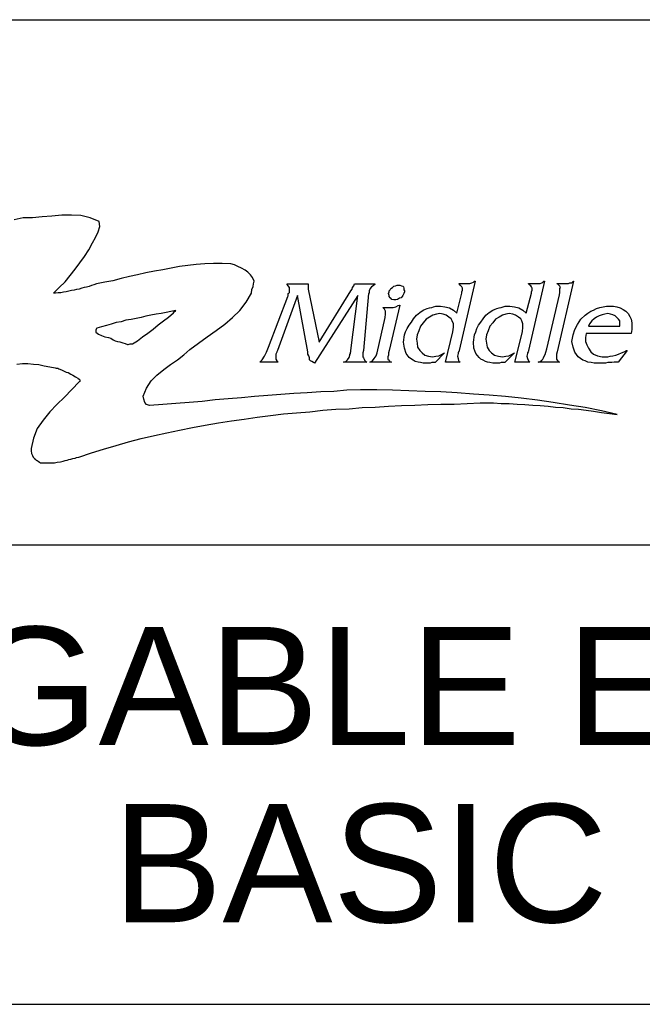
# Model space of a CAD drawing. Header units: inches. Extents: x 5 to 265, y 5 to 171.
# Tile 24 of 27: x 236.89 to 244.48, y 17.6 to 29.6. Entities that reach past the tile are written whole.
import ezdxf
from ezdxf.enums import TextEntityAlignment as Align

# ---------------------------------------------------------------- set-up
doc = ezdxf.new("R2010")
doc.units = ezdxf.units.IN
doc.header["$LTSCALE"] = 14.96
doc.header["$MEASUREMENT"] = 0
doc.layers.get('0').update_dxf_attribs({"linetype": 'CONTINUOUS'})
doc.layers.add('09_ALL_DETAIL_ITEMS', color=7, linetype='CONTINUOUS')
doc.styles.get("Standard").update_dxf_attribs({"font": 'arial.ttf'})

# ---------------------------------------------------------------- blocks, each defined once
blk = doc.blocks.new('MAP_LOGO_AND_NAME_BL0', base_point=(244, 26.4))
at = {"color": 7, "linetype": 'Continuous'}
for p, q in [((236.932, 27.187), (236.823, 27.161)), ((237.047, 27.187), (236.932, 27.187)), ((237.162, 27.199), (237.047, 27.187)), ((237.283, 27.206), (237.162, 27.199)), ((237.405, 27.219), (237.283, 27.206)), ((237.52, 27.219), (237.405, 27.219)), ((237.635, 27.212), (237.52, 27.219)), ((237.75, 27.187), (237.635, 27.212)), ((237.859, 27.142), (237.75, 27.187)), ((237.865, 27.078), (237.859, 27.142)), ((237.814, 26.944), (237.846, 27.014)), ((237.846, 27.014), (237.865, 27.078)), ((237.776, 26.88), (237.814, 26.944)), ((237.68, 26.713), (237.731, 26.797)), ((237.731, 26.797), (237.776, 26.88)), ((237.622, 26.637), (237.68, 26.713)), ((237.507, 26.483), (237.565, 26.56)), ((237.565, 26.56), (237.622, 26.637)), ((238.531, 26.534), (238.428, 26.515)), ((238.633, 26.553), (238.531, 26.534)), ((238.735, 26.573), (238.633, 26.553)), ((238.838, 26.592), (238.735, 26.573)), ((238.94, 26.605), (238.838, 26.592)), ((239.042, 26.617), (238.94, 26.605)), ((239.145, 26.624), (239.042, 26.617)), ((239.253, 26.63), (239.145, 26.624)), ((239.356, 26.63), (239.253, 26.63)), ((239.464, 26.624), (239.356, 26.63)), ((239.509, 26.611), (239.464, 26.624)), ((239.547, 26.592), (239.509, 26.611)), ((239.592, 26.573), (239.547, 26.592)), ((239.637, 26.547), (239.592, 26.573)), ((239.669, 26.522), (239.637, 26.547)), ((239.701, 26.49), (239.669, 26.522)), ((237.373, 26.336), (237.443, 26.406)), ((237.443, 26.406), (237.507, 26.483)), ((237.929, 26.4), (237.827, 26.381)), ((238.025, 26.419), (237.929, 26.4)), ((238.128, 26.445), (238.025, 26.419)), ((238.23, 26.47), (238.128, 26.445)), ((238.326, 26.49), (238.23, 26.47)), ((238.428, 26.515), (238.326, 26.49)), ((239.726, 26.458), (239.701, 26.49)), ((239.746, 26.413), (239.726, 26.458)), ((239.739, 26.381), (239.746, 26.413)), ((242.439, 26.414), (242.244, 25.567)), ((242.418, 26.4), (242.432, 26.414)), ((242.432, 26.414), (242.439, 26.414)), ((243.285, 26.414), (243.091, 25.567)), ((243.264, 26.4), (243.278, 26.414)), ((243.278, 26.414), (243.285, 26.414)), ((243.639, 26.414), (243.438, 25.553)), ((243.625, 26.4), (243.632, 26.407)), ((243.632, 26.407), (243.632, 26.414)), ((243.632, 26.414), (243.639, 26.414)), ((237.303, 26.266), (237.373, 26.336)), ((237.456, 26.285), (237.424, 26.278)), ((237.488, 26.291), (237.456, 26.285)), ((237.52, 26.298), (237.488, 26.291)), ((237.552, 26.304), (237.52, 26.298)), ((237.584, 26.31), (237.552, 26.304)), ((237.616, 26.317), (237.584, 26.31)), ((237.648, 26.33), (237.616, 26.317)), ((237.674, 26.336), (237.648, 26.33)), ((237.706, 26.342), (237.674, 26.336)), ((237.738, 26.349), (237.706, 26.342)), ((237.763, 26.362), (237.738, 26.349)), ((237.795, 26.368), (237.763, 26.362)), ((237.827, 26.381), (237.795, 26.368)), ((239.714, 26.266), (239.72, 26.31)), ((239.72, 26.31), (239.733, 26.349)), ((239.733, 26.349), (239.739, 26.381)), ((240.149, 26.372), (240.149, 26.379)), ((240.149, 26.379), (240.406, 26.379)), ((240.163, 26.358), (240.149, 26.372)), ((240.177, 26.337), (240.163, 26.358)), ((240.177, 26.316), (240.177, 26.337)), ((240.177, 26.296), (240.177, 26.316)), ((240.177, 26.289), (240.177, 26.296)), ((240.177, 26.282), (240.177, 26.289)), ((240.177, 26.275), (240.177, 26.282)), ((240.406, 26.379), (240.406, 26.358)), ((240.406, 26.358), (240.406, 26.344)), ((240.406, 26.344), (240.406, 26.323)), ((240.406, 26.323), (240.406, 26.316)), ((240.406, 26.316), (240.538, 25.671)), ((240.538, 25.671), (240.926, 26.296)), ((240.926, 26.296), (240.94, 26.316)), ((240.94, 26.316), (240.947, 26.337)), ((240.947, 26.337), (240.961, 26.358)), ((240.961, 26.358), (240.968, 26.379)), ((240.968, 26.379), (241.218, 26.379)), ((241.162, 26.323), (241.148, 26.296)), ((241.148, 26.296), (241.148, 26.289)), ((241.148, 26.289), (241.148, 26.282)), ((241.148, 26.282), (241.148, 26.268)), ((241.176, 26.344), (241.162, 26.323)), ((241.197, 26.358), (241.176, 26.344)), ((241.218, 26.372), (241.197, 26.358)), ((241.218, 26.379), (241.218, 26.372)), ((241.384, 26.261), (241.391, 26.282)), ((241.391, 26.296), (241.405, 26.309)), ((241.391, 26.282), (241.391, 26.296)), ((241.405, 26.309), (241.412, 26.323)), ((241.412, 26.323), (241.433, 26.337)), ((241.433, 26.337), (241.447, 26.351)), ((241.447, 26.351), (241.467, 26.358)), ((241.467, 26.358), (241.488, 26.365)), ((241.488, 26.365), (241.502, 26.365)), ((241.502, 26.365), (241.523, 26.365)), ((241.523, 26.365), (241.544, 26.358)), ((241.544, 26.358), (241.558, 26.351)), ((241.558, 26.351), (241.565, 26.344)), ((241.565, 26.344), (241.571, 26.33)), ((241.571, 26.33), (241.571, 26.309)), ((241.571, 26.309), (241.578, 26.296)), ((241.578, 26.282), (241.571, 26.261)), ((241.578, 26.296), (241.578, 26.282)), ((242.244, 26.379), (242.244, 26.386)), ((242.244, 26.386), (242.356, 26.386)), ((242.258, 26.365), (242.244, 26.379)), ((242.265, 26.358), (242.258, 26.365)), ((242.279, 26.344), (242.265, 26.358)), ((242.286, 26.33), (242.279, 26.344)), ((242.279, 26.282), (242.286, 26.303)), ((242.279, 26.268), (242.279, 26.282)), ((242.286, 26.316), (242.286, 26.33)), ((242.286, 26.303), (242.286, 26.316)), ((242.356, 26.386), (242.376, 26.386)), ((242.376, 26.386), (242.397, 26.393)), ((242.397, 26.393), (242.418, 26.4)), ((243.091, 26.379), (243.091, 26.386)), ((243.091, 26.386), (243.202, 26.386)), ((243.105, 26.365), (243.091, 26.379)), ((243.119, 26.358), (243.105, 26.365)), ((243.126, 26.344), (243.119, 26.358)), ((243.133, 26.33), (243.126, 26.344)), ((243.126, 26.282), (243.133, 26.303)), ((243.126, 26.268), (243.126, 26.282)), ((243.133, 26.316), (243.133, 26.33)), ((243.133, 26.303), (243.133, 26.316)), ((243.202, 26.386), (243.23, 26.386)), ((243.23, 26.386), (243.251, 26.393)), ((243.251, 26.393), (243.264, 26.4)), ((243.438, 26.379), (243.438, 26.386)), ((243.438, 26.386), (243.452, 26.386)), ((243.452, 26.372), (243.438, 26.379)), ((243.452, 26.386), (243.473, 26.386)), ((243.466, 26.358), (243.452, 26.372)), ((243.473, 26.351), (243.466, 26.358)), ((243.473, 26.386), (243.493, 26.386)), ((243.48, 26.337), (243.473, 26.351)), ((243.473, 26.323), (243.48, 26.337)), ((243.473, 26.303), (243.473, 26.323)), ((243.473, 26.275), (243.473, 26.303)), ((243.493, 26.386), (243.507, 26.386)), ((243.507, 26.386), (243.528, 26.386)), ((243.528, 26.386), (243.542, 26.386)), ((243.542, 26.386), (243.556, 26.386)), ((243.556, 26.386), (243.57, 26.386)), ((243.57, 26.386), (243.577, 26.386)), ((243.577, 26.386), (243.591, 26.393)), ((243.591, 26.393), (243.597, 26.393)), ((243.597, 26.393), (243.611, 26.393)), ((243.611, 26.393), (243.618, 26.393)), ((243.618, 26.393), (243.625, 26.4)), ((237.309, 26.266), (237.303, 26.266)), ((237.322, 26.266), (237.309, 26.266)), ((237.328, 26.266), (237.322, 26.266)), ((237.36, 26.272), (237.328, 26.266)), ((237.392, 26.272), (237.36, 26.272)), ((237.424, 26.278), (237.392, 26.272)), ((239.65, 26.157), (239.714, 26.266)), ((239.92, 25.609), (240.156, 26.226)), ((240.274, 26.24), (240.031, 25.567)), ((240.156, 26.226), (240.163, 26.233)), ((240.163, 26.261), (240.17, 26.268)), ((240.163, 26.254), (240.163, 26.261)), ((240.163, 26.247), (240.163, 26.254)), ((240.163, 26.24), (240.163, 26.247)), ((240.163, 26.233), (240.163, 26.24)), ((240.17, 26.268), (240.177, 26.275)), ((240.399, 25.553), (240.274, 26.24)), ((241.01, 26.24), (240.482, 25.414)), ((240.926, 25.567), (241.009, 26.24)), ((241.141, 26.261), (241.079, 25.567)), ((241.148, 26.268), (241.141, 26.261)), ((241.391, 26.24), (241.384, 26.261)), ((241.391, 26.226), (241.391, 26.24)), ((241.405, 26.212), (241.391, 26.226)), ((241.412, 26.205), (241.405, 26.212)), ((241.426, 26.191), (241.412, 26.205)), ((241.447, 26.185), (241.426, 26.191)), ((241.46, 26.185), (241.447, 26.185)), ((241.474, 26.185), (241.46, 26.185)), ((241.495, 26.191), (241.474, 26.185)), ((241.516, 26.205), (241.495, 26.191)), ((241.537, 26.212), (241.516, 26.205)), ((241.551, 26.226), (241.537, 26.212)), ((241.558, 26.24), (241.551, 26.226)), ((241.571, 26.261), (241.558, 26.24)), ((242.217, 26.025), (242.279, 26.268)), ((243.063, 26.025), (243.126, 26.268)), ((243.313, 25.588), (243.466, 26.247)), ((243.466, 26.247), (243.473, 26.275)), ((238.731, 26.043), (238.675, 26.032)), ((238.793, 26.055), (238.731, 26.043)), ((238.771, 26.038), (238.782, 26.043)), ((238.782, 26.043), (238.788, 26.049)), ((238.788, 26.049), (238.793, 26.055)), ((239.483, 25.972), (239.573, 26.055)), ((239.573, 26.055), (239.65, 26.157)), ((241.336, 26.074), (241.315, 26.094)), ((241.315, 26.094), (241.343, 26.094)), ((241.349, 26.046), (241.336, 26.074)), ((241.343, 26.094), (241.37, 26.094)), ((241.349, 26.011), (241.349, 26.046)), ((241.37, 26.094), (241.391, 26.094)), ((241.523, 26.122), (241.391, 25.567)), ((241.391, 26.094), (241.398, 26.094)), ((241.398, 26.094), (241.44, 26.094)), ((241.44, 26.094), (241.474, 26.101)), ((241.474, 26.101), (241.502, 26.115)), ((241.502, 26.115), (241.516, 26.122)), ((241.516, 26.122), (241.523, 26.122)), ((241.766, 26.032), (241.807, 26.06)), ((241.807, 26.06), (241.835, 26.074)), ((241.835, 26.074), (241.856, 26.08)), ((241.856, 26.08), (241.884, 26.087)), ((241.884, 26.087), (241.911, 26.094)), ((241.911, 26.094), (241.932, 26.101)), ((241.932, 26.101), (241.96, 26.108)), ((241.96, 26.108), (241.988, 26.108)), ((241.988, 26.108), (242.016, 26.108)), ((242.016, 26.108), (242.071, 26.101)), ((242.071, 26.101), (242.127, 26.087)), ((242.127, 26.087), (242.175, 26.06)), ((242.175, 26.06), (242.217, 26.025)), ((242.612, 26.032), (242.654, 26.06)), ((242.654, 26.06), (242.682, 26.074)), ((242.682, 26.074), (242.702, 26.08)), ((242.702, 26.08), (242.73, 26.087)), ((242.73, 26.087), (242.758, 26.094)), ((242.758, 26.094), (242.779, 26.101)), ((242.779, 26.101), (242.806, 26.108)), ((242.806, 26.108), (242.834, 26.108)), ((242.834, 26.108), (242.862, 26.108)), ((242.862, 26.108), (242.918, 26.101)), ((242.918, 26.101), (242.973, 26.087)), ((242.973, 26.087), (243.022, 26.06)), ((243.022, 26.06), (243.063, 26.025)), ((243.813, 26.025), (243.847, 26.046)), ((243.847, 26.046), (243.882, 26.06)), ((243.882, 26.06), (243.917, 26.08)), ((243.917, 26.08), (243.958, 26.094)), ((243.958, 26.094), (244, 26.101)), ((244, 26.101), (244.041, 26.108)), ((244.041, 26.108), (244.083, 26.108)), ((244.083, 26.108), (244.125, 26.108)), ((244.125, 26.108), (244.166, 26.101)), ((244.166, 26.101), (244.208, 26.087)), ((244.208, 26.087), (244.243, 26.067)), ((244.243, 26.067), (244.277, 26.046)), ((244.277, 26.046), (244.305, 26.018)), ((238.185, 25.936), (238.128, 25.919)), ((238.247, 25.948), (238.185, 25.936)), ((238.309, 25.959), (238.247, 25.948)), ((238.371, 25.97), (238.309, 25.959)), ((238.427, 25.987), (238.371, 25.97)), ((238.489, 25.998), (238.427, 25.987)), ((238.551, 26.01), (238.489, 25.998)), ((238.613, 26.021), (238.551, 26.01)), ((238.579, 25.88), (238.641, 25.931)), ((238.675, 26.032), (238.613, 26.021)), ((238.641, 25.931), (238.703, 25.976)), ((238.703, 25.976), (238.765, 26.027)), ((238.765, 26.027), (238.771, 26.038)), ((239.388, 25.888), (239.483, 25.972)), ((241.245, 25.539), (241.343, 25.969)), ((241.343, 25.969), (241.349, 26.011)), ((241.662, 25.914), (241.689, 25.956)), ((241.689, 25.956), (241.724, 25.997)), ((241.724, 25.997), (241.766, 26.032)), ((241.842, 25.949), (241.807, 25.907)), ((241.884, 25.976), (241.842, 25.949)), ((241.925, 25.997), (241.884, 25.976)), ((241.967, 26.011), (241.925, 25.997)), ((242.009, 26.018), (241.967, 26.011)), ((242.05, 26.011), (242.009, 26.018)), ((242.085, 25.997), (242.05, 26.011)), ((242.12, 25.976), (242.085, 25.997)), ((242.147, 25.956), (242.12, 25.976)), ((242.161, 25.928), (242.147, 25.956)), ((242.175, 25.893), (242.161, 25.928)), ((242.508, 25.914), (242.536, 25.956)), ((242.536, 25.956), (242.571, 25.997)), ((242.571, 25.997), (242.612, 26.032)), ((242.689, 25.949), (242.654, 25.907)), ((242.73, 25.976), (242.689, 25.949)), ((242.772, 25.997), (242.73, 25.976)), ((242.813, 26.011), (242.772, 25.997)), ((242.855, 26.018), (242.813, 26.011)), ((242.897, 26.011), (242.855, 26.018)), ((242.931, 25.997), (242.897, 26.011)), ((242.966, 25.976), (242.931, 25.997)), ((242.994, 25.956), (242.966, 25.976)), ((243.008, 25.928), (242.994, 25.956)), ((243.022, 25.893), (243.008, 25.928)), ((243.688, 25.886), (243.729, 25.949)), ((243.729, 25.949), (243.778, 25.997)), ((243.778, 25.997), (243.813, 26.025)), ((243.861, 25.928), (243.833, 25.893)), ((243.889, 25.956), (243.861, 25.928)), ((243.917, 25.976), (243.889, 25.956)), ((243.951, 25.99), (243.917, 25.976)), ((243.986, 26.004), (243.951, 25.99)), ((244.021, 26.011), (243.986, 26.004)), ((244.055, 26.018), (244.021, 26.011)), ((244.09, 26.011), (244.055, 26.018)), ((244.118, 26.004), (244.09, 26.011)), ((244.146, 25.99), (244.118, 26.004)), ((244.166, 25.969), (244.146, 25.99)), ((244.187, 25.949), (244.166, 25.969)), ((244.201, 25.928), (244.187, 25.949)), ((244.201, 25.893), (244.201, 25.928)), ((244.305, 26.018), (244.326, 25.983)), ((244.326, 25.983), (244.34, 25.949)), ((244.34, 25.949), (244.347, 25.907)), ((237.824, 25.835), (237.819, 25.818)), ((237.819, 25.818), (237.819, 25.801)), ((237.819, 25.801), (237.819, 25.79)), ((237.83, 25.841), (237.824, 25.835)), ((237.886, 25.857), (237.83, 25.841)), ((237.948, 25.874), (237.886, 25.857)), ((238.004, 25.891), (237.948, 25.874)), ((238.066, 25.908), (238.004, 25.891)), ((238.128, 25.919), (238.066, 25.908)), ((238.45, 25.779), (238.517, 25.829)), ((238.517, 25.829), (238.579, 25.88)), ((239.176, 25.735), (239.285, 25.812)), ((239.285, 25.812), (239.388, 25.888)), ((241.592, 25.796), (241.613, 25.838)), ((241.613, 25.838), (241.634, 25.879)), ((241.634, 25.879), (241.662, 25.914)), ((241.752, 25.81), (241.731, 25.761)), ((241.773, 25.865), (241.752, 25.81)), ((241.807, 25.907), (241.773, 25.865)), ((242.168, 25.796), (242.175, 25.852)), ((242.175, 25.852), (242.175, 25.893)), ((242.446, 25.796), (242.46, 25.838)), ((242.46, 25.838), (242.48, 25.879)), ((242.48, 25.879), (242.508, 25.914)), ((242.598, 25.81), (242.578, 25.761)), ((242.619, 25.865), (242.598, 25.81)), ((242.654, 25.907), (242.619, 25.865)), ((243.015, 25.796), (243.022, 25.852)), ((243.022, 25.852), (243.022, 25.893)), ((243.632, 25.761), (243.653, 25.824)), ((243.653, 25.824), (243.688, 25.886)), ((243.833, 25.893), (243.819, 25.865)), ((243.819, 25.865), (244.201, 25.865)), ((244.201, 25.865), (244.201, 25.893)), ((244.347, 25.824), (244.34, 25.775)), ((244.347, 25.907), (244.347, 25.865)), ((244.347, 25.865), (244.347, 25.824)), ((237.819, 25.79), (237.852, 25.767)), ((237.852, 25.767), (237.886, 25.75)), ((237.886, 25.75), (237.926, 25.734)), ((237.926, 25.734), (237.971, 25.728)), ((237.971, 25.728), (237.999, 25.717)), ((237.999, 25.717), (238.027, 25.7)), ((238.027, 25.7), (238.055, 25.688)), ((238.055, 25.688), (238.083, 25.677)), ((238.264, 25.649), (238.326, 25.688)), ((238.326, 25.688), (238.388, 25.734)), ((238.388, 25.734), (238.45, 25.779)), ((239.068, 25.658), (239.176, 25.735)), ((241.565, 25.671), (241.578, 25.761)), ((241.578, 25.761), (241.592, 25.796)), ((241.731, 25.761), (241.724, 25.706)), ((241.724, 25.706), (241.731, 25.657)), ((242.078, 25.428), (242.168, 25.796)), ((242.418, 25.671), (242.432, 25.761)), ((242.432, 25.761), (242.446, 25.796)), ((242.578, 25.761), (242.571, 25.706)), ((242.571, 25.706), (242.578, 25.657)), ((242.924, 25.428), (243.015, 25.796)), ((243.618, 25.678), (243.632, 25.761)), ((243.792, 25.775), (243.785, 25.727)), ((243.785, 25.727), (243.785, 25.678)), ((244.34, 25.775), (243.792, 25.775)), ((238.083, 25.677), (238.112, 25.672)), ((238.112, 25.672), (238.145, 25.66)), ((238.145, 25.66), (238.174, 25.655)), ((238.174, 25.655), (238.202, 25.643)), ((238.202, 25.643), (238.213, 25.643)), ((238.213, 25.643), (238.236, 25.649)), ((238.236, 25.649), (238.252, 25.649)), ((238.252, 25.649), (238.264, 25.649)), ((238.889, 25.517), (238.965, 25.581)), ((238.965, 25.581), (239.068, 25.658)), ((239.899, 25.546), (239.92, 25.609)), ((240.031, 25.567), (240.024, 25.553)), ((240.926, 25.56), (240.926, 25.567)), ((240.926, 25.553), (240.926, 25.56)), ((241.079, 25.567), (241.072, 25.539)), ((241.391, 25.567), (241.384, 25.539)), ((241.578, 25.595), (241.565, 25.671)), ((241.599, 25.532), (241.578, 25.595)), ((241.731, 25.657), (241.738, 25.609)), ((241.738, 25.609), (241.766, 25.567)), ((241.766, 25.567), (241.794, 25.539)), ((242.244, 25.56), (242.238, 25.553)), ((242.244, 25.567), (242.244, 25.56)), ((242.425, 25.595), (242.418, 25.671)), ((242.446, 25.532), (242.425, 25.595)), ((242.578, 25.657), (242.584, 25.609)), ((242.584, 25.609), (242.612, 25.567)), ((242.612, 25.567), (242.64, 25.539)), ((243.091, 25.56), (243.084, 25.553)), ((243.091, 25.567), (243.091, 25.56)), ((243.299, 25.546), (243.313, 25.588)), ((243.632, 25.609), (243.618, 25.678)), ((243.653, 25.546), (243.632, 25.609)), ((243.785, 25.678), (243.799, 25.636)), ((243.799, 25.636), (243.819, 25.595)), ((243.819, 25.595), (243.847, 25.553)), ((244.291, 25.567), (244.18, 25.428)), ((244.257, 25.553), (244.284, 25.567)), ((244.284, 25.567), (244.291, 25.567)), ((238.729, 25.396), (238.812, 25.453)), ((238.812, 25.453), (238.889, 25.517)), ((239.816, 25.428), (239.844, 25.456)), ((239.844, 25.456), (239.872, 25.498)), ((239.872, 25.498), (239.899, 25.546)), ((240.017, 25.532), (240.01, 25.525)), ((240.01, 25.525), (240.01, 25.491)), ((240.01, 25.491), (240.01, 25.463)), ((240.01, 25.463), (240.024, 25.442)), ((240.024, 25.546), (240.017, 25.532)), ((240.024, 25.553), (240.024, 25.546)), ((240.024, 25.442), (240.038, 25.428)), ((240.399, 25.525), (240.399, 25.553)), ((240.413, 25.505), (240.399, 25.525)), ((240.42, 25.477), (240.413, 25.505)), ((240.42, 25.456), (240.42, 25.477)), ((240.434, 25.442), (240.42, 25.456)), ((240.448, 25.435), (240.434, 25.442)), ((240.864, 25.435), (240.885, 25.456)), ((240.885, 25.456), (240.905, 25.484)), ((240.905, 25.484), (240.912, 25.512)), ((240.912, 25.518), (240.919, 25.532)), ((240.912, 25.512), (240.912, 25.518)), ((240.919, 25.546), (240.926, 25.553)), ((240.919, 25.539), (240.919, 25.546)), ((240.919, 25.532), (240.919, 25.539)), ((241.072, 25.539), (241.072, 25.512)), ((241.072, 25.512), (241.072, 25.491)), ((241.072, 25.491), (241.079, 25.477)), ((241.079, 25.477), (241.086, 25.463)), ((241.086, 25.463), (241.093, 25.449)), ((241.093, 25.449), (241.107, 25.435)), ((241.155, 25.428), (241.19, 25.442)), ((241.19, 25.442), (241.211, 25.47)), ((241.211, 25.47), (241.232, 25.505)), ((241.232, 25.505), (241.245, 25.539)), ((241.384, 25.512), (241.377, 25.491)), ((241.377, 25.491), (241.377, 25.477)), ((241.377, 25.477), (241.377, 25.463)), ((241.377, 25.463), (241.391, 25.449)), ((241.384, 25.539), (241.384, 25.512)), ((241.391, 25.449), (241.398, 25.435)), ((241.634, 25.484), (241.599, 25.532)), ((241.662, 25.463), (241.634, 25.484)), ((241.683, 25.449), (241.662, 25.463)), ((241.71, 25.435), (241.683, 25.449)), ((241.794, 25.539), (241.828, 25.512)), ((241.828, 25.512), (241.87, 25.498)), ((241.87, 25.498), (241.918, 25.491)), ((241.918, 25.491), (241.96, 25.498)), ((242.064, 25.539), (241.953, 25.421)), ((241.96, 25.498), (241.995, 25.505)), ((241.995, 25.505), (242.029, 25.518)), ((242.029, 25.518), (242.064, 25.539)), ((242.231, 25.532), (242.224, 25.498)), ((242.224, 25.498), (242.231, 25.47)), ((242.238, 25.553), (242.231, 25.539)), ((242.231, 25.539), (242.231, 25.532)), ((242.231, 25.47), (242.238, 25.442)), ((242.238, 25.442), (242.258, 25.428)), ((242.487, 25.484), (242.446, 25.532)), ((242.508, 25.463), (242.487, 25.484)), ((242.536, 25.449), (242.508, 25.463)), ((242.564, 25.435), (242.536, 25.449)), ((242.64, 25.539), (242.675, 25.512)), ((242.675, 25.512), (242.723, 25.498)), ((242.723, 25.498), (242.772, 25.491)), ((242.772, 25.491), (242.813, 25.498)), ((242.918, 25.539), (242.8, 25.421)), ((242.813, 25.498), (242.848, 25.505)), ((242.848, 25.505), (242.883, 25.518)), ((242.883, 25.518), (242.918, 25.539)), ((243.077, 25.532), (243.07, 25.498)), ((243.07, 25.498), (243.077, 25.47)), ((243.084, 25.553), (243.077, 25.539)), ((243.077, 25.539), (243.077, 25.532)), ((243.077, 25.47), (243.091, 25.442)), ((243.091, 25.442), (243.105, 25.428)), ((243.23, 25.435), (243.251, 25.449)), ((243.251, 25.449), (243.264, 25.463)), ((243.264, 25.463), (243.271, 25.477)), ((243.271, 25.477), (243.278, 25.491)), ((243.278, 25.491), (243.292, 25.518)), ((243.292, 25.518), (243.299, 25.546)), ((243.438, 25.553), (243.431, 25.525)), ((243.431, 25.525), (243.431, 25.505)), ((243.431, 25.505), (243.431, 25.491)), ((243.431, 25.491), (243.431, 25.477)), ((243.431, 25.477), (243.431, 25.463)), ((243.431, 25.463), (243.438, 25.449)), ((243.438, 25.449), (243.452, 25.435)), ((243.695, 25.491), (243.653, 25.546)), ((243.722, 25.47), (243.695, 25.491)), ((243.75, 25.449), (243.722, 25.47)), ((243.778, 25.442), (243.75, 25.449)), ((243.813, 25.428), (243.778, 25.442)), ((243.847, 25.553), (243.882, 25.525)), ((243.882, 25.525), (243.93, 25.505)), ((243.93, 25.505), (243.986, 25.491)), ((243.986, 25.491), (243.993, 25.491)), ((243.993, 25.491), (244.007, 25.491)), ((244.007, 25.491), (244.014, 25.491)), ((244.014, 25.491), (244.028, 25.491)), ((244.028, 25.491), (244.055, 25.491)), ((244.055, 25.491), (244.083, 25.498)), ((244.083, 25.498), (244.118, 25.505)), ((244.118, 25.505), (244.152, 25.512)), ((244.152, 25.512), (244.187, 25.525)), ((244.187, 25.525), (244.222, 25.539)), ((244.222, 25.539), (244.257, 25.553)), ((236.855, 25.402), (236.925, 25.409)), ((236.925, 25.409), (236.989, 25.409)), ((236.989, 25.409), (237.06, 25.402)), ((237.06, 25.402), (237.124, 25.396)), ((237.124, 25.396), (237.188, 25.383)), ((237.188, 25.383), (237.258, 25.37)), ((237.258, 25.37), (237.322, 25.358)), ((237.322, 25.358), (237.335, 25.351)), ((237.335, 25.351), (237.341, 25.351)), ((237.341, 25.351), (237.354, 25.351)), ((237.354, 25.351), (237.367, 25.345)), ((237.367, 25.345), (237.399, 25.332)), ((237.399, 25.332), (237.424, 25.319)), ((238.563, 25.268), (238.646, 25.338)), ((238.646, 25.338), (238.729, 25.396)), ((240.038, 25.428), (239.816, 25.428)), ((240.468, 25.421), (240.448, 25.435)), ((240.482, 25.414), (240.468, 25.421)), ((240.836, 25.428), (240.864, 25.435)), ((241.121, 25.428), (240.836, 25.428)), ((241.107, 25.435), (241.121, 25.428)), ((241.419, 25.428), (241.155, 25.428)), ((241.398, 25.435), (241.419, 25.428)), ((241.745, 25.428), (241.71, 25.435)), ((241.773, 25.421), (241.745, 25.428)), ((241.807, 25.414), (241.773, 25.421)), ((241.842, 25.414), (241.807, 25.414)), ((241.877, 25.414), (241.842, 25.414)), ((241.891, 25.414), (241.877, 25.414)), ((241.911, 25.421), (241.891, 25.414)), ((241.932, 25.421), (241.911, 25.421)), ((241.953, 25.421), (241.932, 25.421)), ((242.258, 25.428), (242.078, 25.428)), ((242.591, 25.428), (242.564, 25.435)), ((242.619, 25.421), (242.591, 25.428)), ((242.654, 25.414), (242.619, 25.421)), ((242.689, 25.414), (242.654, 25.414)), ((242.723, 25.414), (242.689, 25.414)), ((242.737, 25.414), (242.723, 25.414)), ((242.758, 25.421), (242.737, 25.414)), ((242.779, 25.421), (242.758, 25.421)), ((242.8, 25.421), (242.779, 25.421)), ((243.105, 25.428), (242.924, 25.428)), ((243.209, 25.428), (243.23, 25.435)), ((243.466, 25.428), (243.209, 25.428)), ((243.452, 25.435), (243.466, 25.428)), ((243.854, 25.421), (243.813, 25.428)), ((243.889, 25.414), (243.854, 25.421)), ((243.93, 25.414), (243.889, 25.414)), ((243.972, 25.414), (243.93, 25.414)), ((244, 25.414), (243.972, 25.414)), ((244.028, 25.414), (244, 25.414)), ((244.055, 25.421), (244.028, 25.414)), ((244.076, 25.421), (244.055, 25.421)), ((244.104, 25.421), (244.076, 25.421)), ((244.132, 25.428), (244.104, 25.421)), ((244.159, 25.428), (244.132, 25.428)), ((244.18, 25.428), (244.159, 25.428)), ((237.424, 25.319), (237.456, 25.306)), ((237.456, 25.306), (237.482, 25.3)), ((237.482, 25.3), (237.514, 25.281)), ((237.514, 25.281), (237.539, 25.268)), ((237.539, 25.268), (237.571, 25.249)), ((237.571, 25.249), (237.597, 25.23)), ((237.597, 25.23), (237.603, 25.223)), ((237.603, 25.223), (237.61, 25.223)), ((237.61, 25.223), (237.616, 25.217)), ((237.616, 25.217), (237.622, 25.21)), ((237.622, 25.21), (237.622, 25.204)), ((237.622, 25.204), (237.622, 25.198)), ((238.492, 25.198), (238.563, 25.268)), ((237.526, 25.095), (237.437, 24.999)), ((237.616, 25.185), (237.526, 25.095)), ((237.622, 25.191), (237.616, 25.185)), ((237.622, 25.198), (237.622, 25.191)), ((238.396, 25.012), (238.435, 25.108)), ((238.435, 25.108), (238.492, 25.198)), ((240.878, 25.083), (240.718, 25.07)), ((241.044, 25.089), (240.878, 25.083)), ((241.242, 25.089), (241.044, 25.089)), ((241.434, 25.083), (241.242, 25.089)), ((241.632, 25.076), (241.434, 25.083)), ((237.437, 24.999), (237.341, 24.91)), ((238.403, 24.974), (238.396, 25.012)), ((238.415, 24.935), (238.403, 24.974)), ((239.272, 24.967), (239.113, 24.948)), ((239.432, 24.98), (239.272, 24.967)), ((239.592, 24.993), (239.432, 24.98)), ((239.752, 25.006), (239.592, 24.993)), ((239.912, 25.019), (239.752, 25.006)), ((240.072, 25.031), (239.912, 25.019)), ((240.232, 25.044), (240.072, 25.031)), ((240.392, 25.051), (240.232, 25.044)), ((240.558, 25.063), (240.392, 25.051)), ((240.718, 25.07), (240.558, 25.063)), ((241.831, 25.07), (241.632, 25.076)), ((242.022, 25.063), (241.831, 25.07)), ((242.221, 25.051), (242.022, 25.063)), ((242.419, 25.038), (242.221, 25.051)), ((242.611, 25.025), (242.419, 25.038)), ((242.809, 25.006), (242.611, 25.025)), ((243.001, 24.987), (242.809, 25.006)), ((243.199, 24.961), (243.001, 24.987)), ((243.391, 24.935), (243.199, 24.961)), ((237.341, 24.91), (237.258, 24.82)), ((238.435, 24.91), (238.415, 24.935)), ((238.473, 24.897), (238.435, 24.91)), ((238.633, 24.91), (238.473, 24.897)), ((238.793, 24.923), (238.633, 24.91)), ((238.953, 24.935), (238.793, 24.923)), ((239.113, 24.948), (238.953, 24.935)), ((240.583, 24.84), (240.743, 24.852)), ((240.743, 24.852), (240.903, 24.859)), ((240.903, 24.859), (241.063, 24.872)), ((241.063, 24.872), (241.223, 24.878)), ((241.223, 24.878), (241.383, 24.891)), ((241.383, 24.891), (241.543, 24.897)), ((241.543, 24.897), (241.703, 24.903)), ((241.703, 24.903), (241.863, 24.91)), ((241.863, 24.91), (242.022, 24.916)), ((242.022, 24.916), (242.182, 24.916)), ((242.182, 24.916), (242.342, 24.923)), ((242.342, 24.923), (242.502, 24.929)), ((242.502, 24.929), (242.662, 24.929)), ((242.662, 24.929), (242.758, 24.923)), ((242.758, 24.923), (242.854, 24.923)), ((242.854, 24.923), (242.95, 24.916)), ((242.95, 24.916), (243.046, 24.91)), ((243.046, 24.91), (243.142, 24.903)), ((243.142, 24.903), (243.231, 24.897)), ((243.231, 24.897), (243.327, 24.891)), ((243.327, 24.891), (243.417, 24.878)), ((243.589, 24.903), (243.391, 24.935)), ((243.417, 24.878), (243.513, 24.872)), ((243.513, 24.872), (243.608, 24.859)), ((243.781, 24.872), (243.589, 24.903)), ((243.608, 24.859), (243.698, 24.852)), ((243.698, 24.852), (243.794, 24.84)), ((243.979, 24.833), (243.781, 24.872)), ((237.258, 24.82), (237.175, 24.718)), ((239.471, 24.712), (239.624, 24.731)), ((239.624, 24.731), (239.784, 24.756)), ((239.784, 24.756), (239.944, 24.776)), ((239.944, 24.776), (240.104, 24.795)), ((240.104, 24.795), (240.264, 24.808)), ((240.264, 24.808), (240.424, 24.82)), ((240.424, 24.82), (240.583, 24.84)), ((243.794, 24.84), (243.883, 24.827)), ((243.883, 24.827), (243.979, 24.814)), ((244.171, 24.788), (243.979, 24.833)), ((243.979, 24.814), (244.075, 24.801)), ((244.075, 24.801), (244.171, 24.788)), ((237.104, 24.616), (237.06, 24.501)), ((237.175, 24.718), (237.104, 24.616)), ((238.838, 24.597), (238.997, 24.628)), ((238.997, 24.628), (239.151, 24.66)), ((239.151, 24.66), (239.311, 24.686)), ((239.311, 24.686), (239.471, 24.712)), ((237.06, 24.501), (237.028, 24.373)), ((238.217, 24.456), (238.371, 24.494)), ((238.371, 24.494), (238.531, 24.533)), ((238.531, 24.533), (238.684, 24.565)), ((238.684, 24.565), (238.838, 24.597)), ((237.028, 24.373), (237.028, 24.347)), ((237.763, 24.322), (237.91, 24.366)), ((237.91, 24.366), (238.064, 24.411)), ((238.064, 24.411), (238.217, 24.456)), ((237.028, 24.347), (237.034, 24.315)), ((237.034, 24.315), (237.047, 24.29)), ((237.047, 24.29), (237.053, 24.27)), ((237.053, 24.27), (237.066, 24.258)), ((237.066, 24.258), (237.072, 24.251)), ((237.072, 24.251), (237.085, 24.238)), ((237.488, 24.238), (237.514, 24.245)), ((237.514, 24.245), (237.539, 24.251)), ((237.539, 24.251), (237.565, 24.258)), ((237.565, 24.258), (237.584, 24.264)), ((237.584, 24.264), (237.61, 24.27)), ((237.61, 24.27), (237.763, 24.322)), ((237.085, 24.238), (237.092, 24.232)), ((237.092, 24.232), (237.104, 24.226)), ((237.104, 24.226), (237.117, 24.219)), ((237.117, 24.219), (237.13, 24.206)), ((237.13, 24.206), (237.143, 24.2)), ((237.143, 24.2), (237.175, 24.2)), ((237.175, 24.2), (237.207, 24.2)), ((237.207, 24.2), (237.239, 24.2)), ((237.239, 24.2), (237.277, 24.2)), ((237.277, 24.2), (237.315, 24.2)), ((237.315, 24.2), (237.347, 24.206)), ((237.347, 24.206), (237.386, 24.213)), ((237.386, 24.213), (237.418, 24.219)), ((237.418, 24.219), (237.443, 24.226)), ((237.443, 24.226), (237.469, 24.232)), ((237.469, 24.232), (237.488, 24.238))]:
    blk.add_line(p, q, dxfattribs=at)

msp = doc.modelspace()

# ---------------------------------------------------------------- linework, layer by layer
at = {"color": 7, "linetype": 'Continuous'}
for p, q in [((224, 29.6), (264, 29.6)), ((224, 23.2), (264, 23.2)), ((224, 17.6), (264, 17.6))]:
    msp.add_line(p, q, dxfattribs=at)

# ---------------------------------------------------------------- block references
msp.add_blockref('MAP_LOGO_AND_NAME_BL0', (244, 26.4), dxfattribs=at)

# ---------------------------------------------------------------- texts
at = {"layer": '09_ALL_DETAIL_ITEMS', "color": 7, "linetype": 'Continuous'}
for s, p in [('GANGABLE ENCLOSURE', (244, 20.76)), ('BASIC ASSY', (244, 18.6))]:
    msp.add_text(s, height=1.44, dxfattribs=at).set_placement(p, align=Align.CENTER)

doc.saveas('drawing.dxf')
